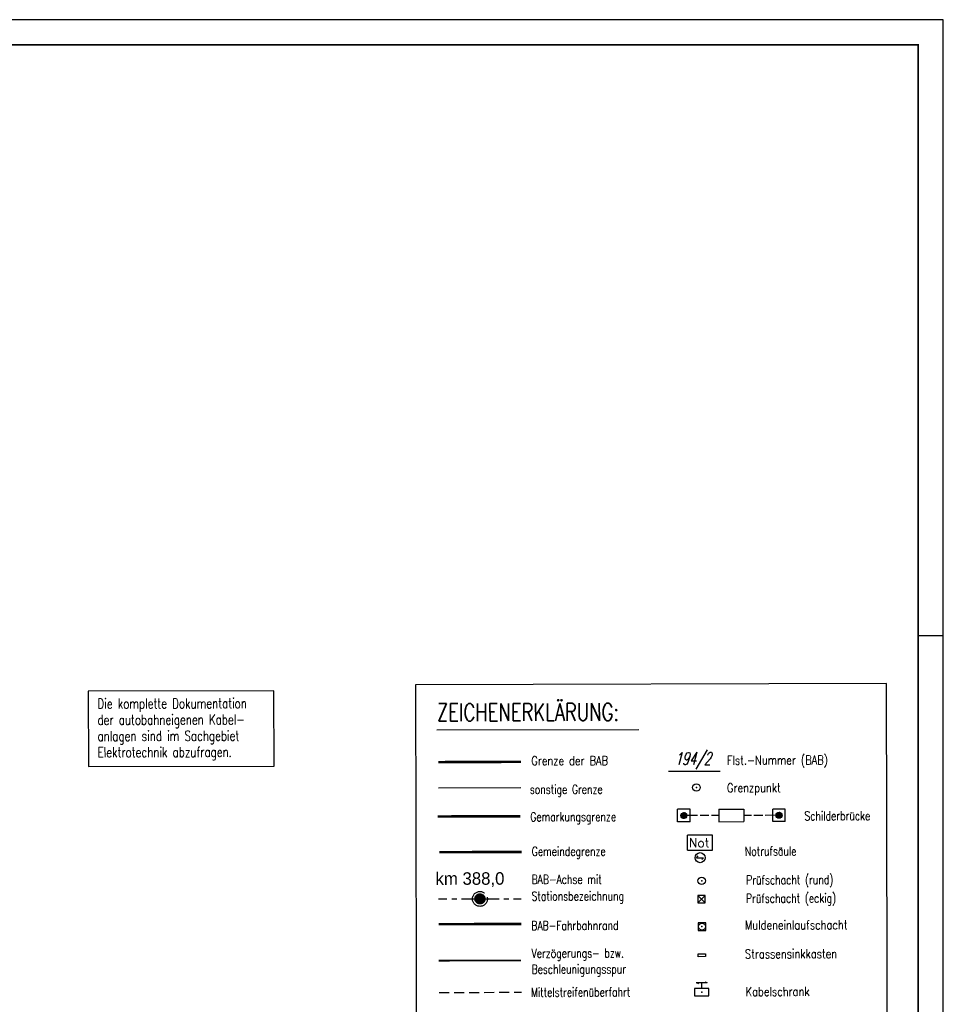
# Model space of a CAD drawing. Extents: x 0 to 1135, y 0 to 420.
# Tile 81 of 81: x 951 to 1135, y 223 to 420. Entities that reach past the tile are written whole.
import ezdxf

# ---------------------------------------------------------------- set-up
doc = ezdxf.new("R2010")
doc.units = 0
doc.header["$LTSCALE"] = 2
doc.header["$MEASUREMENT"] = 0
for name, pattern in [('ACHSE', [5.5, 4, -0.5, 0.5, -0.5]), ('AUSGEZOGEN', [0]), ('BAB-FM2', [2.6, 1.5, -0.5, 0.1, -0.5]), ('EinAusfädelung', [3.5, 2.5, -1]), ('GEMARKBAB', [3.7, 2, -0.5, 0.1, -0.5, 0.1, -0.5]), ('GEMEINDE', [3.5, 2, -0.5, 0.5, -0.5]), ('GESTRICH-X2', [1.5, 1, -0.5])]:
    doc.linetypes.add(name, pattern=pattern)
doc.layers.get('0').update_dxf_attribs({"color": 8, "linetype": 'AUSGEZOGEN'})
for name, color, linetype in [('ACHSETOP', 250, 'ACHSE'), ('BAB_FM', 8, 'BAB-FM2'), ('EINAUSF', 8, 'EinAusfädelung'), ('FBRTOP', 8, 'AUSGEZOGEN'), ('FLSTNR-BAB', 7, 'AUSGEZOGEN'), ('GEMARKGRZ', 8, 'GEMARKBAB'), ('GEMEINGRZ', 8, 'GEMEINDE'), ('GRENZL', 8, 'AUSGEZOGEN'), ('GRENZL-BAB', 7, 'AUSGEZOGEN'), ('GRENZP-BAB', 7, 'AUSGEZOGEN'), ('LEGENDE', 7, 'AUSGEZOGEN'), ('MS-UEBERFAHRT', 8, 'GESTRICH-X2'), ('NS', 8, 'AUSGEZOGEN'), ('RAHMEN', 250, 'AUSGEZOGEN'), ('SB', 8, 'CONTINUOUS'), ('SCHSYMBOL', 200, 'AUSGEZOGEN'), ('SIGNATUR', 8, 'AUSGEZOGEN')]:
    doc.layers.add(name, color=color, linetype=linetype)
doc.styles.add('ROMANS', font='romans.shx', dxfattribs={"width": 0.8})
doc.styles.add('UNIR-H', font='unir_h.shx', dxfattribs={"width": 0.8})

# ---------------------------------------------------------------- blocks, each defined once
blk = doc.blocks.new('*X17')
at = {"color": 0}
for p, q in [((212.23, 257.39), (213.24, 258.4)), ((212.24, 257.33), (213.31, 258.4)), ((212.24, 257.47), (213.17, 258.4)), ((212.24, 257.26), (213.37, 258.39)), ((212.24, 257.55), (213.09, 258.39)), ((212.25, 257.2), (213.43, 258.38)), ((212.26, 257.63), (213, 258.37)), ((212.27, 257.14), (213.49, 258.37)), ((212.28, 257.09), (213.55, 258.35)), ((212.29, 257.73), (212.9, 258.35)), ((212.3, 257.04), (213.6, 258.33)), ((212.32, 256.99), (213.65, 258.31)), ((212.34, 257.86), (212.78, 258.29)), ((212.35, 256.94), (213.69, 258.29)), ((212.37, 256.9), (213.74, 258.26)), ((212.4, 256.85), (213.78, 258.24)), ((212.43, 256.81), (213.83, 258.21)), ((212.46, 256.77), (213.86, 258.18)), ((212.49, 256.73), (213.9, 258.14)), ((212.53, 256.7), (213.94, 258.11)), ((212.56, 256.66), (213.97, 258.07)), ((212.6, 256.63), (214.01, 258.03)), ((212.64, 256.6), (214.04, 257.99)), ((212.68, 256.57), (214.07, 257.95)), ((212.73, 256.54), (214.09, 257.91)), ((212.77, 256.52), (214.12, 257.86)), ((212.82, 256.49), (214.14, 257.82)), ((212.87, 256.47), (214.16, 257.77)), ((212.92, 256.45), (214.18, 257.72)), ((212.97, 256.44), (214.2, 257.66)), ((213.03, 256.42), (214.21, 257.6)), ((213.09, 256.41), (214.22, 257.54)), ((213.16, 256.41), (214.23, 257.48)), ((213.22, 256.4), (214.23, 257.41)), ((213.3, 256.41), (214.23, 257.34)), ((213.38, 256.41), (214.22, 257.26)), ((213.46, 256.43), (214.2, 257.17)), ((213.56, 256.46), (214.18, 257.07)), ((213.69, 256.51), (214.12, 256.95))]:
    blk.add_line(p, q, dxfattribs=at)
blk = doc.blocks.new('SRMAST2')
at = {"color": 0}
blk.add_circle((0, 0), 0.999, dxfattribs=at)
blk.add_point((0, 0), dxfattribs=at)
blk.add_blockref('*X17', (-213.23, -257.4))
blk = doc.blocks.new('PP')
at = {"color": 0}
blk.add_circle((0, -0.01), 1.49, dxfattribs=at)
blk.add_point((0, 0), dxfattribs=at)
blk = doc.blocks.new('BAB-Kabelbemerkung')
at = {"layer": 'BAB_FM', "linetype": 'AUSGEZOGEN'}
blk.add_lwpolyline([(0, 0), (37.06, 0), (37.06, 15.06), (0, 15.06)], close=True, dxfattribs=at)
at = {"layer": 'BAB_FM', "style": 'ROMANS', "width": 0.75}
for s, p in [('Die komplette Dokumentation', (1.83, 11.57)), ('der autobahneigenen Kabel-', (1.83, 8.33)), ('anlagen sind im Sachgebiet', (1.83, 5.09)), ('Elektrotechnik abzufragen.', (1.83, 1.86))]:
    blk.add_text(s, height=2, dxfattribs=at).set_placement(p)
blk = doc.blocks.new('GST')
at = {"color": 0}
blk.add_circle((0, 0), 0.75, dxfattribs=at)
blk.add_point((0, 0), dxfattribs=at)
blk = doc.blocks.new('20')
blk.add_lwpolyline([(-0.75, -0.75), (0.75, -0.75), (0.75, 0.75), (-0.75, 0.75)], close=True)
blk.add_circle((0, 0), 0.676)
blk.add_point((0, 0))
blk = doc.blocks.new('SCHA-Q')
for p, q in [((-1.5, 1.5), (1.5, -1.5)), ((-1.5, -1.5), (1.5, 1.5)), ((1.5, 1.5), (-1.5, 1.5)), ((-1.5, 1.5), (-1.5, -1.5)), ((1.5, -1.5), (1.5, 1.5)), ((-1.5, -1.5), (1.5, -1.5))]:
    blk.add_line(p, q)
blk.add_point((0, 0))

msp = doc.modelspace()

# ---------------------------------------------------------------- linework, layer by layer
at = {"layer": 'ACHSETOP'}
for p, q in [((1034.27, 244.45), (1035.92, 244.46)), ((1036.89, 244.46), (1037.89, 244.46)), ((1038.85, 244.47), (1041.48, 244.47)), ((1043.52, 244.48), (1046.34, 244.49)), ((1047.25, 244.49), (1048.26, 244.49)), ((1049.21, 244.49), (1050.74, 244.5))]:
    msp.add_line(p, q, dxfattribs=at)
at = {"layer": 'EINAUSF', "const_width": 0.35}
msp.add_lwpolyline([(1034.26, 232.14), (1050.72, 232.19)], dxfattribs=at)
at = {"layer": 'FBRTOP', "const_width": 0.5}
msp.add_lwpolyline([(1034.29, 239.42), (1050.75, 239.47)], dxfattribs=at)
at = {"layer": 'FLSTNR-BAB'}
msp.add_lwpolyline([(1080.16, 269.96), (1090.44, 269.99)], dxfattribs=at)
at = {"layer": 'GEMARKGRZ', "color": 7, "const_width": 0.5}
msp.add_lwpolyline([(1034.1, 260.93), (1050.56, 260.97)], dxfattribs=at)
at = {"layer": 'GEMEINGRZ', "color": 7, "const_width": 0.5}
msp.add_lwpolyline([(1034.4, 253.8), (1050.86, 253.84)], dxfattribs=at)
at = {"layer": 'GRENZL'}
msp.add_line((1034.23, 266.65), (1050.69, 266.69), dxfattribs=at)
at = {"layer": 'GRENZL-BAB', "const_width": 0.5}
msp.add_lwpolyline([(1034.21, 271.78), (1050.68, 271.83)], dxfattribs=at)
at = {"layer": 'LEGENDE'}
msp.add_line((1033.94, 278.2), (1074.25, 278.3), dxfattribs=at)
msp.add_lwpolyline([(1030.06, 117.08), (1124.07, 117.32), (1123.63, 287.47), (1029.62, 287.23)], close=True, dxfattribs=at)
at = {"layer": 'MS-UEBERFAHRT'}
msp.add_line((1034.36, 225.79), (1050.83, 225.83), dxfattribs=at)
at = {"layer": 'NS', "color": 5}
for p, q in [((1088.9, 257.21), (1083.92, 257.19)), ((1083.92, 254.19), (1083.92, 257.19)), ((1088.91, 254.21), (1088.9, 257.21)), ((1083.92, 254.19), (1088.91, 254.21)), ((1085.76, 252.7), (1086.1, 253.05)), ((1085.76, 252.7), (1087.16, 252.7)), ((1086.82, 252.35), (1087.16, 252.7))]:
    msp.add_line(p, q, dxfattribs=at)
msp.add_circle((1086.46, 252.7), 1, dxfattribs=at)
at = {"layer": 'RAHMEN'}
for p, q in [((1135, 420), (0, 420)), ((1135, 0), (1135, 420)), ((1135, 297), (1130, 297))]:
    msp.add_line(p, q, dxfattribs=at)
at = {"layer": 'RAHMEN', "const_width": 0.35}
msp.add_lwpolyline([(25, 5), (1130, 5), (1130, 415), (25, 415), (25, 5)], dxfattribs=at)
at = {"layer": 'SB', "color": 0}
for p, q in [((1084.46, 262.36), (1081.96, 262.36)), ((1081.96, 259.86), (1081.96, 262.36)), ((1083.55, 260.61), (1082.71, 261.45)), ((1083.59, 260.64), (1082.74, 261.49)), ((1083.63, 260.68), (1082.78, 261.52)), ((1083.66, 260.71), (1082.81, 261.56)), ((1083.69, 260.75), (1082.85, 261.59)), ((1083.72, 260.8), (1082.89, 261.62)), ((1083.75, 260.84), (1082.94, 261.64)), ((1083.77, 260.89), (1082.99, 261.67)), ((1083.79, 260.94), (1083.04, 261.68)), ((1083.8, 261), (1083.1, 261.7)), ((1083.81, 261.06), (1083.16, 261.71)), ((1083.81, 261.13), (1083.23, 261.71)), ((1083.8, 261.21), (1083.31, 261.7)), ((1083.78, 261.31), (1083.4, 261.68)), ((1083.7, 261.45), (1083.55, 261.61)), ((1084.46, 259.86), (1084.46, 262.36)), ((1090.21, 262.38), (1095.21, 262.39)), ((1090.21, 262.38), (1090.21, 259.88)), ((1095.21, 262.39), (1095.21, 259.89)), ((1103.46, 262.41), (1100.96, 262.4)), ((1100.96, 259.9), (1100.96, 262.4)), ((1102.52, 260.64), (1101.69, 261.46)), ((1102.56, 260.67), (1101.72, 261.51)), ((1102.6, 260.7), (1101.75, 261.55)), ((1102.64, 260.74), (1101.79, 261.58)), ((1102.67, 260.77), (1101.82, 261.62)), ((1102.7, 260.81), (1101.86, 261.65)), ((1102.73, 260.86), (1101.91, 261.68)), ((1102.75, 260.9), (1101.95, 261.7)), ((1102.77, 260.95), (1102, 261.72)), ((1102.79, 261.01), (1102.06, 261.74)), ((1102.8, 261.07), (1102.12, 261.75)), ((1102.81, 261.13), (1102.18, 261.76)), ((1102.81, 261.2), (1102.25, 261.76)), ((1102.8, 261.29), (1102.33, 261.74)), ((1102.76, 261.39), (1102.44, 261.71)), ((1103.46, 259.91), (1103.46, 262.41)), ((1084.46, 259.86), (1081.96, 259.86)), ((1083.23, 260.51), (1082.61, 261.13)), ((1083.16, 260.51), (1082.61, 261.05)), ((1083.3, 260.51), (1082.62, 261.19)), ((1083.35, 260.53), (1082.63, 261.25)), ((1083.07, 260.52), (1082.63, 260.97)), ((1083.41, 260.54), (1082.64, 261.31)), ((1083.46, 260.56), (1082.66, 261.36)), ((1082.97, 260.56), (1082.66, 260.86)), ((1083.51, 260.59), (1082.69, 261.4)), ((1085.96, 261.12), (1083.81, 261.11)), ((1088.21, 261.12), (1086.46, 261.12)), ((1090.21, 261.13), (1088.71, 261.12)), ((1090.21, 259.88), (1095.21, 259.89)), ((1096.71, 261.14), (1095.21, 261.14)), ((1098.96, 261.15), (1097.21, 261.14)), ((1101.61, 261.16), (1099.46, 261.15)), ((1103.46, 259.91), (1100.96, 259.9)), ((1102.25, 260.56), (1101.61, 261.2)), ((1102.18, 260.56), (1101.61, 261.12)), ((1102.31, 260.57), (1101.62, 261.26)), ((1102.1, 260.57), (1101.62, 261.04)), ((1102.37, 260.58), (1101.63, 261.32)), ((1102.42, 260.6), (1101.65, 261.37)), ((1102, 260.59), (1101.65, 260.95)), ((1102.47, 260.62), (1101.67, 261.42)), ((1101.84, 260.68), (1101.74, 260.79))]:
    msp.add_line(p, q, dxfattribs=at)
for centre in [(1083.21, 261.11), (1102.21, 261.16)]:
    msp.add_circle(centre, 0.6, dxfattribs=at)
at = {"layer": 'SCHSYMBOL'}
msp.add_lwpolyline([(1086.04, 233.52), (1087.54, 233.52), (1087.54, 232.94), (1086.04, 232.93)], close=True, dxfattribs=at)
at = {"layer": 'SIGNATUR'}
for p, q in [((1085.69, 227.77), (1087.88, 227.78)), ((1085.7, 227.77), (1086.15, 227.61)), ((1086.77, 226.57), (1086.77, 227.77)), ((1087.43, 227.94), (1087.88, 227.78))]:
    msp.add_line(p, q, dxfattribs=at)
msp.add_lwpolyline([(1085.37, 225.14), (1088.17, 225.15), (1088.17, 226.58), (1085.37, 226.58)], close=True, dxfattribs=at)
msp.add_point((1086.78, 225.87), dxfattribs=at)

# ---------------------------------------------------------------- block references
at = {"layer": 'ACHSETOP', "rotation": 0.1471602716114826}
for name in ['PP', 'SRMAST2']:
    msp.add_blockref(name, (1042.51, 244.48), dxfattribs=at)
at = {"layer": 'BAB_FM', "rotation": 0.1471602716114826}
msp.add_blockref('BAB-Kabelbemerkung', (964.37, 270.88), dxfattribs=at)
at = {"layer": 'GRENZP-BAB', "rotation": 0.1471602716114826}
msp.add_blockref('GST', (1085.72, 266.71), dxfattribs=at)
at = {"layer": 'SCHSYMBOL'}
for name, p, rotation in [('GST', (1086.77, 248.08), 0.1470602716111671), ('20', (1086.83, 238.93), 0.02910113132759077)]:
    msp.add_blockref(name, p, dxfattribs=dict(at, rotation=rotation))
at = {"layer": 'SCHSYMBOL', "xscale": 0.5000000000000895, "yscale": 0.5, "zscale": 0.5, "rotation": 0.1471602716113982}
msp.add_blockref('SCHA-Q', (1086.74, 244.41), dxfattribs=at)

# ---------------------------------------------------------------- texts
at = {"layer": 'ACHSETOP', "style": 'UNIR-H'}
msp.add_text('km 388,0', height=2.5, rotation=0.1472, dxfattribs=at).set_placement((1033.65, 247.27))
at = {"layer": 'FLSTNR-BAB', "style": 'ROMANS', "oblique": 15, "width": 0.66}
msp.add_text('194/2', height=2.5, rotation=0.1472, dxfattribs=at).set_placement((1081.41, 271.22))
at = {"layer": 'LEGENDE', "style": 'ROMANS'}
for s, height, width, p in [('ZEICHENERKLÄRUNG:', 3.5, 0.75, (1033.95, 279.95)), ('Flst.-Nummer (BAB)', 1.8, 0.8, (1091.81, 271.25)), ('Grenze der BAB', 1.8, 0.8, (1052.77, 271.15)), ('sonstige Grenze', 1.8, 0.75, (1052.48, 265.43)), ('Grenzpunkt', 1.8, 0.8, (1091.83, 265.75)), ('Gemarkungsgrenze', 1.8, 0.75, (1052.56, 259.95)), ('Schilderbrücke', 1.8, 0.75, (1107.28, 260.14)), ('Gemeindegrenze', 1.8, 0.75, (1052.86, 253.06)), ('Notrufsäule', 1.8, 0.75, (1095.39, 253.09)), ('BAB-Achse mit', 1.8, 0.75, (1052.82, 247.46)), ('Prüfschacht (rund)', 1.8, 0.75, (1095.65, 247.36)), ('Stationsbezeichnung', 1.8, 0.75, (1052.83, 244.11)), ('Prüfschacht (eckig)', 1.8, 0.75, (1095.62, 243.69)), ('BAB-Fahrbahnrand', 1.8, 0.75, (1052.77, 238.24)), ('Muldeneinlaufschacht', 1.8, 0.8, (1095.4, 238.35)), ('Verzögerungs- bzw.', 1.8, 0.75, (1052.82, 232.72)), ('Strassensinkkasten', 1.8, 0.8, (1095.42, 232.58)), ('Beschleunigungsspur', 1.8, 0.75, (1052.82, 229.53)), ('Mittelstreifenüberfahrt', 1.8, 0.75, (1052.69, 224.93)), ('Kabelschrank', 1.8, 0.8, (1095.55, 225.06))]:
    msp.add_text(s, height=height, rotation=0.1472, dxfattribs=dict(at, width=width)).set_placement(p)
at = {"layer": 'NS', "color": 5, "style": 'ROMANS'}
msp.add_text('Not', height=1.8, rotation=0.1472, dxfattribs=at).set_placement((1084.22, 254.77))

doc.saveas('drawing.dxf')
